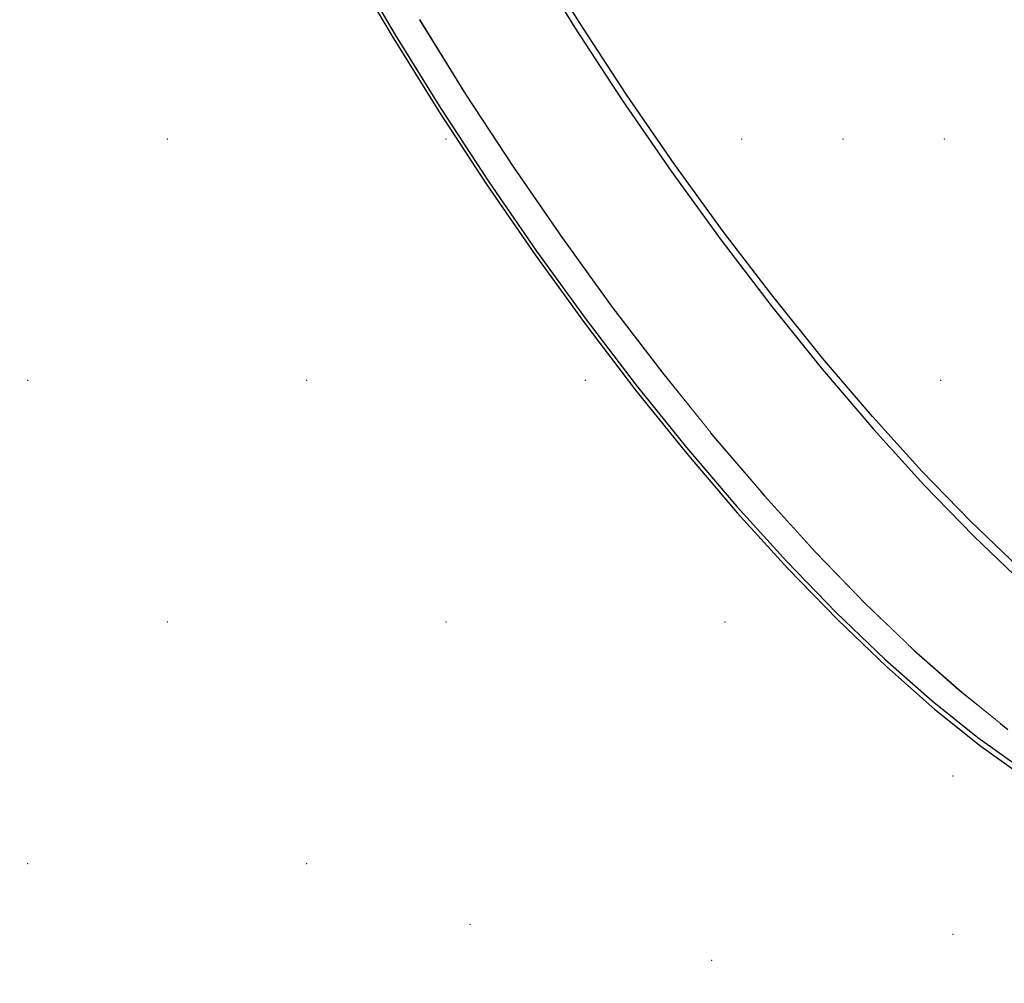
# Model space of a CAD drawing. Header units: millimetres. Extents: x 1798021 to 1815325, y -2500 to 6534.
# Tile 65 of 98: x 1809124 to 1809212, y 5164 to 5250. Entities that reach past the tile are written whole.
import ezdxf

# ---------------------------------------------------------------- set-up
doc = ezdxf.new("R2010")
doc.units = ezdxf.units.MM
doc.header["$MEASUREMENT"] = 0
doc.linetypes.add('Wipeout_Contour', pattern=[1000, 0, -1000])
for name, color, linetype in [('3 - SVĚTLA.3D', 7, 'Continuous'), ('4 - PRVKY ZÁMEČNICKÉ.3D', 7, 'Continuous'), ('4 - STŘEŠNÍ KRYTINA.3D', 7, 'Continuous'), ('Nové_4 - ZDIVO - STĚNY NENOSNÉ.3D', 7, 'Continuous'), ('Nové_Výplně - Povrchové', 7, 'Continuous'), ('Výplně - Povrchové', 7, 'Continuous')]:
    doc.layers.add(name, color=color, linetype=linetype)

# ---------------------------------------------------------------- blocks, each defined once
blk = doc.blocks.new('Řez_7', base_point=(1118812.397, 0))
at = {"color": 254, "linetype": 'Wipeout_Contour', "lineweight": 0, "ltscale": 7229953.461336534}
blk.add_wipeout([(1803497.139, 5177.864), (1803497.083, 5177.771), (1811462.678, 5874.669), (1811462.644, 5874.754)], dxfattribs=at).dxf.layer = 'Výplně - Povrchové'
blk = doc.blocks.new('Řez_18', base_point=(1118812.397, 0))
at = {"color": 254, "linetype": 'Wipeout_Contour', "lineweight": 0, "ltscale": 25300871.52538005}
blk.add_wipeout([(1805417.152, 5101.084), (1806042.576, 5101.084), (1806042.576, 5061.084), (1805762.576, 5061.084), (1805762.576, 5053.084), (1805786.859, 5053.084), (1805786.859, 5013.212), (1805887.713, 4951.246), (1809123.443, 5348.544), (1809123.443, 5382.192), (1809147.726, 5382.192), (1809147.726, 5390.192), (1808867.726, 5390.192), (1808867.726, 5402.97)], dxfattribs=at).dxf.layer = 'Výplně - Povrchové'
blk = doc.blocks.new('Řez_20', base_point=(1118812.397, 0))
at = {"color": 254, "linetype": 'Wipeout_Contour', "lineweight": 0, "ltscale": 412533108.0059386}
blk.add_wipeout([(1800920.222, 500), (1804497.492, 500), (1804497.492, 2600), (1805397.492, 2600), (1805397.492, 500), (1806676.492, 500), (1806676.492, 502.463), (1806976.492, 502.463), (1806976.492, 500), (1809927.491, 500), (1809927.491, 2600), (1810827.492, 2600), (1810827.492, 500), (1812755.492, 500), (1812755.492, 2087.56), (1811335.879, 5601.225), (1810067.726, 5400.369), (1810067.726, 5390.192), (1810003.47, 5390.192), (1809952.96, 5382.192), (1809956.061, 5382.192), (1809956.061, 5304.842), (1809959.688, 5298.215), (1809962.995, 5291.099), (1809965.819, 5283.799), (1809968.142, 5276.361), (1809969.95, 5268.829), (1809971.233, 5261.25), (1809971.981, 5253.672), (1809972.191, 5246.14), (1809971.861, 5238.701), (1809970.993, 5231.402), (1809969.593, 5224.286), (1809967.668, 5217.398), (1809965.232, 5210.781), (1809962.299, 5204.475), (1809958.888, 5198.518), (1809955.018, 5192.949), (1809950.714, 5187.801), (1809946.003, 5183.105), (1809940.914, 5178.892), (1809935.477, 5175.186), (1809929.727, 5172.01), (1809923.932, 5168.905), (1809923.729, 5168.816), (1809922.483, 5168.128), (1809834.101, 5120.764), (1809834.066, 5120.749), (1809833.859, 5120.635), (1809832.893, 5120.117), (1809826.865, 5117.492), (1809820.596, 5115.433), (1809814.125, 5113.954), (1809807.492, 5113.062), (1809800.737, 5112.764), (1809793.902, 5113.062), (1809787.03, 5113.954), (1809780.162, 5115.433), (1809773.342, 5117.492), (1809766.61, 5120.117), (1809760.01, 5123.292), (1809753.58, 5126.998), (1809747.362, 5131.212), (1809741.392, 5135.908), (1809735.709, 5141.056), (1809730.347, 5146.625), (1809725.339, 5152.581), (1809720.717, 5158.887), (1809716.508, 5165.505), (1809712.738, 5172.393), (1809709.431, 5179.508), (1809706.607, 5186.808), (1809704.284, 5194.247), (1809702.476, 5201.778), (1809701.193, 5209.357), (1809700.445, 5216.935), (1809700.235, 5224.467), (1809700.565, 5231.906), (1809701.433, 5239.206), (1809702.833, 5246.321), (1809704.757, 5253.209), (1809707.194, 5259.826), (1809710.127, 5266.133), (1809713.538, 5272.089), (1809717.408, 5277.658), (1809721.712, 5282.807), (1809726.423, 5287.502), (1809731.512, 5291.716), (1809736.949, 5295.422), (1809742.699, 5298.597), (1809743.665, 5299.115), (1809743.698, 5299.129), (1809743.906, 5299.244), (1809774.392, 5315.581), (1809774.392, 5353.909), (1809533.291, 5315.723), (1809533.291, 5305.871), (1809535.674, 5302.833), (1809540.242, 5296.453), (1809544.507, 5289.908), (1809548.441, 5283.239), (1809552.021, 5276.486), (1809555.225, 5269.692), (1809558.032, 5262.897), (1809560.425, 5256.144), (1809562.39, 5249.475), (1809563.915, 5242.93), (1809564.989, 5236.55), (1809565.607, 5230.375), (1809565.765, 5224.442), (1809565.462, 5218.788), (1809564.699, 5213.448), (1809563.482, 5208.454), (1809561.817, 5203.839), (1809559.715, 5199.629), (1809557.189, 5195.851), (1809554.255, 5192.528), (1809550.931, 5189.681), (1809542.97, 5183.681), (1809542.038, 5183.087), (1809540.98, 5182.181), (1809419.575, 5090.681), (1809419.42, 5090.583), (1809419.243, 5090.431), (1809417.916, 5089.431), (1809414.222, 5087.078), (1809410.181, 5085.232), (1809405.817, 5083.905), (1809401.159, 5083.106), (1809396.234, 5082.839), (1809391.072, 5083.106), (1809385.706, 5083.905), (1809380.17, 5085.232), (1809374.496, 5087.078), (1809368.72, 5089.431), (1809362.877, 5092.278), (1809357.004, 5095.601), (1809351.136, 5099.379), (1809345.311, 5103.589), (1809339.563, 5108.204), (1809333.929, 5113.198), (1809328.442, 5118.538), (1809323.138, 5124.192), (1809318.047, 5130.125), (1809313.203, 5136.3), (1809308.635, 5142.68), (1809304.37, 5149.225), (1809300.436, 5155.894), (1809296.856, 5162.647), (1809293.652, 5169.442), (1809290.845, 5176.236), (1809288.452, 5182.989), (1809286.487, 5189.659), (1809284.963, 5196.203), (1809283.888, 5202.583), (1809283.27, 5208.758), (1809283.112, 5214.691), (1809283.415, 5220.345), (1809284.178, 5225.685), (1809285.396, 5230.679), (1809287.06, 5235.295), (1809289.162, 5239.505), (1809291.688, 5243.282), (1809294.622, 5246.605), (1809297.946, 5249.452), (1809299.273, 5250.452), (1809299.428, 5250.551), (1809299.605, 5250.702), (1809346.655, 5286.162), (1809231.355, 5267.901), (1809233.992, 5262.897), (1809237.34, 5256.144), (1809240.435, 5249.475), (1809243.256, 5242.93), (1809245.788, 5236.55), (1809248.014, 5230.375), (1809249.92, 5224.442), (1809251.496, 5218.788), (1809252.731, 5213.448), (1809253.617, 5208.454), (1809254.149, 5203.839), (1809254.324, 5199.629), (1809254.141, 5195.851), (1809253.6, 5192.528), (1809252.706, 5189.681), (1809251.463, 5187.328), (1809249.88, 5185.482), (1809247.966, 5184.155), (1809238.2, 5178.155), (1809237.628, 5177.95), (1809235.759, 5176.655), (1809086.834, 5085.155), (1809086.738, 5085.121), (1809086.427, 5084.905), (1809084.799, 5083.905), (1809082.566, 5083.106), (1809080.027, 5082.839), (1809077.199, 5083.106), (1809074.099, 5083.905), (1809070.745, 5085.232), (1809067.159, 5087.078), (1809063.362, 5089.431), (1809059.379, 5092.278), (1809055.233, 5095.601), (1809050.951, 5099.379), (1809046.558, 5103.589), (1809042.081, 5108.204), (1809037.549, 5113.198), (1809032.99, 5118.538), (1809028.43, 5124.192), (1809023.899, 5130.125), (1809019.425, 5136.3), (1809015.034, 5142.68), (1809010.754, 5149.225), (1809006.612, 5155.894), (1809002.633, 5162.647), (1808998.841, 5169.442), (1808995.26, 5176.236), (1808991.912, 5182.989), (1808988.818, 5189.659), (1808985.996, 5196.203), (1808983.464, 5202.583), (1808981.238, 5208.758), (1808979.331, 5214.691), (1808977.756, 5220.345), (1808976.521, 5225.685), (1808976.201, 5227.488), (1803604.581, 4376.707)], dxfattribs=at).dxf.layer = 'Nové_Výplně - Povrchové'
blk = doc.blocks.new('Řez_56', base_point=(1118812.397, 0))
at = {"color": 254, "linetype": 'Wipeout_Contour', "lineweight": 0, "ltscale": 10844884.70980289}
blk.add_wipeout([(1803582.484, 5031.919), (1803573.699, 5017.566), (1803606.611, 4952.519), (1811334.499, 5628.622), (1811372.601, 5699.868), (1811367.295, 5713.001)], dxfattribs=at).dxf.layer = 'Výplně - Povrchové'
at = {"color": 254, "linetype": 'Wipeout_Contour', "lineweight": 0, "ltscale": 7229912.499028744}
blk.add_wipeout([(1811334.499, 5628.622), (1803606.611, 4952.519), (1803611.377, 4943.099), (1811328.98, 5618.302)], dxfattribs=at).dxf.layer = 'Výplně - Povrchové'
blk = doc.blocks.new('Řez_62', base_point=(1118812.397, 0))
at = {"color": 254, "linetype": 'Wipeout_Contour', "lineweight": 0, "ltscale": 7236698.334139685}
blk.add_wipeout([(1809169.778, 5256.144), (1809160.013, 5250.144), (1809164.155, 5243.475), (1809173.921, 5249.475)], dxfattribs=at).dxf.layer = 'Výplně - Povrchové'
at = {"color": 254, "linetype": 'Wipeout_Contour', "lineweight": 0, "ltscale": 9045415.882643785}
blk.add_wipeout([(1808997.294, 5177.486), (1809000.875, 5170.692), (1809133.524, 5252.192), (1809123.443, 5252.192), (1809123.443, 5254.993)], dxfattribs=at).dxf.layer = 'Výplně - Povrchové'
at = {"color": 254, "linetype": 'Wipeout_Contour', "lineweight": 0, "ltscale": 7236715.101260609}
blk.add_wipeout([(1809173.921, 5249.475), (1809164.155, 5243.475), (1809168.435, 5236.93), (1809178.2, 5242.93)], dxfattribs=at).dxf.layer = 'Výplně - Povrchové'
at = {"color": 254, "linetype": 'Wipeout_Contour', "lineweight": 0, "ltscale": 7236732.367049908}
blk.add_wipeout([(1809178.2, 5242.93), (1809168.435, 5236.93), (1809172.825, 5230.55), (1809182.591, 5236.55)], dxfattribs=at).dxf.layer = 'Výplně - Povrchové'
at = {"color": 254, "linetype": 'Wipeout_Contour', "lineweight": 0, "ltscale": 7236750.025051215}
blk.add_wipeout([(1809182.591, 5236.55), (1809172.825, 5230.55), (1809177.3, 5224.375), (1809187.066, 5230.375)], dxfattribs=at).dxf.layer = 'Výplně - Povrchové'
at = {"color": 254, "linetype": 'Wipeout_Contour', "lineweight": 0, "ltscale": 7236767.966388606}
blk.add_wipeout([(1809187.066, 5230.375), (1809177.3, 5224.375), (1809181.831, 5218.442), (1809191.597, 5224.442)], dxfattribs=at).dxf.layer = 'Výplně - Povrchové'
at = {"color": 254, "linetype": 'Wipeout_Contour', "lineweight": 0, "ltscale": 7236786.080438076}
blk.add_wipeout([(1809181.831, 5218.442), (1809186.391, 5212.788), (1809196.156, 5218.788), (1809191.597, 5224.442)], dxfattribs=at).dxf.layer = 'Výplně - Povrchové'
at = {"color": 254, "linetype": 'Wipeout_Contour', "lineweight": 0, "ltscale": 7236804.255509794}
blk.add_wipeout([(1809186.391, 5212.788), (1809190.95, 5207.448), (1809200.716, 5213.448), (1809196.156, 5218.788)], dxfattribs=at).dxf.layer = 'Výplně - Povrchové'
at = {"color": 254, "linetype": 'Wipeout_Contour', "lineweight": 0, "ltscale": 7236822.379536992}
blk.add_wipeout([(1809200.716, 5213.448), (1809190.95, 5207.448), (1809195.482, 5202.454), (1809205.248, 5208.454)], dxfattribs=at).dxf.layer = 'Výplně - Povrchové'
at = {"color": 254, "linetype": 'Wipeout_Contour', "lineweight": 0, "ltscale": 7236840.340767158}
blk.add_wipeout([(1809205.248, 5208.454), (1809195.482, 5202.454), (1809199.959, 5197.838), (1809209.724, 5203.838)], dxfattribs=at).dxf.layer = 'Výplně - Povrchové'
at = {"color": 254, "linetype": 'Wipeout_Contour', "lineweight": 0, "ltscale": 7236858.028451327}
blk.add_wipeout([(1809209.724, 5203.838), (1809199.959, 5197.838), (1809204.352, 5193.629), (1809214.117, 5199.629)], dxfattribs=at).dxf.layer = 'Výplně - Povrchové'
at = {"color": 254, "linetype": 'Wipeout_Contour', "lineweight": 0, "ltscale": 7236875.333527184}
blk.add_wipeout([(1809214.117, 5199.629), (1809204.352, 5193.629), (1809208.634, 5189.851), (1809218.4, 5195.851)], dxfattribs=at).dxf.layer = 'Výplně - Povrchové'
at = {"color": 254, "linetype": 'Wipeout_Contour', "lineweight": 0, "ltscale": 7236892.14929175}
blk.add_wipeout([(1809218.4, 5195.851), (1809208.634, 5189.851), (1809212.78, 5186.528), (1809222.545, 5192.528)], dxfattribs=at).dxf.layer = 'Výplně - Povrchové'
at = {"color": 254, "linetype": 'Wipeout_Contour', "lineweight": 0, "ltscale": 285854268.6733965}
blk.add_wipeout([(1809138.094, 5339.755), (1809138.269, 5335.545), (1809138.802, 5330.929), (1809139.688, 5325.935), (1809140.922, 5320.595), (1809142.498, 5314.941), (1809144.404, 5309.008), (1809146.63, 5302.833), (1809149.162, 5296.453), (1809151.984, 5289.909), (1809155.078, 5283.239), (1809158.426, 5276.486), (1809162.007, 5269.692), (1809165.799, 5262.897), (1809169.778, 5256.144), (1809173.921, 5249.475), (1809178.2, 5242.93), (1809182.591, 5236.55), (1809187.066, 5230.375), (1809191.597, 5224.442), (1809196.156, 5218.788), (1809200.716, 5213.448), (1809205.248, 5208.454), (1809209.724, 5203.838), (1809214.117, 5199.629), (1809218.4, 5195.851), (1809222.545, 5192.528), (1809226.529, 5189.681), (1809230.325, 5187.328), (1809233.911, 5185.482), (1809237.265, 5184.155), (1809240.366, 5183.356), (1809243.194, 5183.089), (1809245.732, 5183.356), (1809247.966, 5184.155), (1809249.88, 5185.482), (1809251.463, 5187.328), (1809252.706, 5189.681), (1809253.6, 5192.528), (1809254.141, 5195.851), (1809254.324, 5199.629), (1809254.149, 5203.838), (1809253.617, 5208.454), (1809252.731, 5213.448), (1809251.496, 5218.788), (1809249.921, 5224.442), (1809248.014, 5230.375), (1809245.788, 5236.55), (1809243.256, 5242.93), (1809240.435, 5249.475), (1809237.34, 5256.144), (1809233.992, 5262.897), (1809230.411, 5269.692), (1809226.619, 5276.486), (1809222.64, 5283.239), (1809218.498, 5289.909), (1809214.218, 5296.453), (1809209.828, 5302.833), (1809205.353, 5309.008), (1809200.822, 5314.941), (1809196.262, 5320.595), (1809191.703, 5325.935), (1809187.171, 5330.929), (1809182.694, 5335.545), (1809178.301, 5339.755), (1809174.019, 5343.532), (1809172.561, 5344.701), (1809171.347, 5344.552), (1809174.463, 5342.056), (1809178.659, 5338.353), (1809182.965, 5334.228), (1809187.351, 5329.704), (1809191.793, 5324.811), (1809196.261, 5319.577), (1809200.73, 5314.036), (1809205.17, 5308.222), (1809209.555, 5302.17), (1809213.858, 5295.918), (1809218.052, 5289.504), (1809222.112, 5282.968), (1809226.011, 5276.35), (1809229.727, 5269.692), (1809233.237, 5263.033), (1809236.518, 5256.415), (1809239.55, 5249.879), (1809242.315, 5243.465), (1809244.796, 5237.213), (1809246.978, 5231.161), (1809248.846, 5225.347), (1809250.39, 5219.806), (1809251.6, 5214.573), (1809252.469, 5209.679), (1809252.99, 5205.156), (1809253.162, 5201.03), (1809252.982, 5197.328), (1809252.452, 5194.071), (1809251.576, 5191.281), (1809250.358, 5188.975), (1809248.807, 5187.166), (1809246.931, 5185.866), (1809244.742, 5185.083), (1809242.254, 5184.821), (1809239.482, 5185.083), (1809236.444, 5185.866), (1809233.157, 5187.166), (1809229.643, 5188.975), (1809225.922, 5191.281), (1809222.019, 5194.071), (1809217.956, 5197.328), (1809213.759, 5201.03), (1809209.454, 5205.156), (1809205.067, 5209.679), (1809200.626, 5214.573), (1809196.157, 5219.806), (1809191.689, 5225.347), (1809187.248, 5231.161), (1809182.863, 5237.213), (1809178.56, 5243.465), (1809174.366, 5249.879), (1809170.307, 5256.415), (1809166.407, 5263.033), (1809162.691, 5269.692), (1809159.182, 5276.35), (1809155.901, 5282.968), (1809152.868, 5289.504), (1809150.103, 5295.918), (1809147.622, 5302.17), (1809145.441, 5308.222), (1809143.572, 5314.036), (1809142.028, 5319.577), (1809140.818, 5324.811), (1809139.95, 5329.704), (1809139.428, 5334.228), (1809139.257, 5338.353), (1809139.436, 5342.056), (1809139.966, 5345.312), (1809140.842, 5348.102), (1809142.06, 5350.408), (1809143.612, 5352.217), (1809145.488, 5353.517), (1809147.676, 5354.3), (1809150.164, 5354.562), (1809152.936, 5354.3), (1809155.975, 5353.517), (1809158.094, 5352.679), (1809158.026, 5352.79), (1809160.158, 5353.052), (1809158.507, 5353.901), (1809155.153, 5355.228), (1809152.053, 5356.027), (1809149.225, 5356.294), (1809146.686, 5356.027), (1809144.453, 5355.228), (1809142.538, 5353.901), (1809140.955, 5352.055), (1809139.713, 5349.702), (1809138.818, 5346.855), (1809138.278, 5343.532)], dxfattribs=at).dxf.layer = 'Výplně - Povrchové'
at = {"color": 254, "linetype": 'Wipeout_Contour', "lineweight": 0, "ltscale": 137499308.336579}
blk.add_wipeout([(1809139.436, 5342.056), (1809139.257, 5338.353), (1809139.428, 5334.228), (1809139.95, 5329.704), (1809140.818, 5324.811), (1809142.028, 5319.577), (1809143.572, 5314.036), (1809145.441, 5308.222), (1809147.622, 5302.17), (1809150.103, 5295.918), (1809152.868, 5289.504), (1809155.901, 5282.968), (1809159.182, 5276.35), (1809162.691, 5269.692), (1809166.407, 5263.033), (1809170.307, 5256.415), (1809174.366, 5249.879), (1809178.56, 5243.465), (1809182.863, 5237.213), (1809187.248, 5231.161), (1809191.689, 5225.347), (1809196.157, 5219.806), (1809200.626, 5214.573), (1809205.067, 5209.679), (1809209.454, 5205.156), (1809213.759, 5201.03), (1809217.956, 5197.328), (1809222.019, 5194.071), (1809225.922, 5191.281), (1809229.643, 5188.975), (1809233.157, 5187.166), (1809236.444, 5185.866), (1809239.482, 5185.083), (1809242.254, 5184.821), (1809244.707, 5185.079), (1809245.475, 5185.975), (1809246.693, 5188.281), (1809247.57, 5191.071), (1809248.099, 5194.328), (1809248.279, 5198.03), (1809248.107, 5202.156), (1809247.586, 5206.679), (1809246.717, 5211.573), (1809245.508, 5216.806), (1809243.964, 5222.347), (1809242.095, 5228.161), (1809239.914, 5234.213), (1809237.433, 5240.465), (1809234.667, 5246.879), (1809231.635, 5253.415), (1809228.354, 5260.033), (1809224.844, 5266.692), (1809221.128, 5273.35), (1809217.229, 5279.968), (1809213.169, 5286.504), (1809208.975, 5292.918), (1809204.672, 5299.17), (1809200.287, 5305.222), (1809195.847, 5311.036), (1809191.379, 5316.577), (1809186.91, 5321.811), (1809182.469, 5326.704), (1809178.082, 5331.228), (1809173.777, 5335.353), (1809169.58, 5339.056), (1809165.517, 5342.312), (1809163.697, 5343.613), (1809156.811, 5342.767), (1809152.357, 5350.017), (1809151.092, 5350.517), (1809148.053, 5351.3), (1809145.281, 5351.562), (1809142.829, 5351.304), (1809142.06, 5350.408), (1809140.842, 5348.102), (1809139.966, 5345.312)], dxfattribs=at).dxf.layer = 'Výplně - Povrchové'
at = {"color": 254, "linetype": 'Wipeout_Contour', "lineweight": 0, "ltscale": 9045825.475602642}
blk.add_wipeout([(1809153.896, 5255.465), (1809157.836, 5248.779), (1809160.025, 5250.124), (1809160.013, 5250.144), (1809156.085, 5256.81)], dxfattribs=at).dxf.layer = 'Výplně - Povrchové'
at = {"color": 254, "linetype": 'Wipeout_Contour', "lineweight": 0, "ltscale": 7236338.980718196}
blk.add_wipeout([(1809149.8, 5262.192), (1809000.875, 5170.692), (1809004.667, 5163.897), (1809153.592, 5255.397)], dxfattribs=at).dxf.layer = 'Výplně - Povrchové'
at = {"color": 254, "linetype": 'Wipeout_Contour', "lineweight": 0, "ltscale": 7236674.347821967}
blk.add_wipeout([(1809160.025, 5250.124), (1809157.836, 5248.779), (1809161.936, 5242.177), (1809164.126, 5243.522)], dxfattribs=at).dxf.layer = 'Výplně - Povrchové'
at = {"color": 254, "linetype": 'Wipeout_Contour', "lineweight": 0, "ltscale": 7236354.444825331}
blk.add_wipeout([(1809004.667, 5163.897), (1809008.646, 5157.144), (1809157.571, 5248.644), (1809153.592, 5255.397)], dxfattribs=at).dxf.layer = 'Výplně - Povrchové'
at = {"color": 254, "linetype": 'Wipeout_Contour', "lineweight": 0, "ltscale": 9045862.855689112}
blk.add_wipeout([(1809161.936, 5242.177), (1809166.173, 5235.698), (1809168.361, 5237.042), (1809164.155, 5243.475), (1809164.126, 5243.522)], dxfattribs=at).dxf.layer = 'Výplně - Povrchové'
at = {"color": 254, "linetype": 'Wipeout_Contour', "lineweight": 0, "ltscale": 7236370.610641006}
blk.add_wipeout([(1809157.571, 5248.644), (1809008.646, 5157.144), (1809012.789, 5150.475), (1809161.714, 5241.975)], dxfattribs=at).dxf.layer = 'Výplně - Povrchové'
at = {"color": 254, "linetype": 'Wipeout_Contour', "lineweight": 0, "ltscale": 9045884.204597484}
blk.add_wipeout([(1809166.173, 5235.698), (1809170.52, 5229.382), (1809172.706, 5230.724), (1809168.435, 5236.93), (1809168.361, 5237.042)], dxfattribs=at).dxf.layer = 'Výplně - Povrchové'
at = {"color": 254, "linetype": 'Wipeout_Contour', "lineweight": 0, "ltscale": 7236387.378493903}
blk.add_wipeout([(1809161.714, 5241.975), (1809012.789, 5150.475), (1809017.068, 5143.93), (1809165.993, 5235.43)], dxfattribs=at).dxf.layer = 'Výplně - Povrchové'
at = {"color": 254, "linetype": 'Wipeout_Contour', "lineweight": 0, "ltscale": 9045906.048400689}
blk.add_wipeout([(1809170.52, 5229.382), (1809174.95, 5223.268), (1809177.131, 5224.608), (1809172.825, 5230.55), (1809172.706, 5230.724)], dxfattribs=at).dxf.layer = 'Výplně - Povrchové'
at = {"color": 254, "linetype": 'Wipeout_Contour', "lineweight": 0, "ltscale": 7236404.6449992}
blk.add_wipeout([(1809165.993, 5235.43), (1809017.068, 5143.93), (1809021.459, 5137.55), (1809170.384, 5229.05)], dxfattribs=at).dxf.layer = 'Výplně - Povrchové'
at = {"color": 254, "linetype": 'Wipeout_Contour', "lineweight": 0, "ltscale": 9045928.252142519}
blk.add_wipeout([(1809174.95, 5223.268), (1809179.436, 5217.394), (1809181.611, 5218.731), (1809177.3, 5224.375), (1809177.131, 5224.608)], dxfattribs=at).dxf.layer = 'Výplně - Povrchové'
at = {"color": 254, "linetype": 'Wipeout_Contour', "lineweight": 0, "ltscale": 7236422.303696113}
blk.add_wipeout([(1809021.459, 5137.55), (1809025.934, 5131.375), (1809174.859, 5222.875), (1809170.384, 5229.05)], dxfattribs=at).dxf.layer = 'Výplně - Povrchové'
at = {"color": 254, "linetype": 'Wipeout_Contour', "lineweight": 0, "ltscale": 9045950.678445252}
blk.add_wipeout([(1809179.436, 5217.394), (1809183.95, 5211.797), (1809186.116, 5213.128), (1809181.831, 5218.442), (1809181.611, 5218.731)], dxfattribs=at).dxf.layer = 'Výplně - Povrchové'
at = {"color": 254, "linetype": 'Wipeout_Contour', "lineweight": 0, "ltscale": 7236440.245704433}
blk.add_wipeout([(1809025.934, 5131.375), (1809030.465, 5125.442), (1809179.39, 5216.942), (1809174.859, 5222.875)], dxfattribs=at).dxf.layer = 'Výplně - Povrchové'
at = {"color": 254, "linetype": 'Wipeout_Contour', "lineweight": 0, "ltscale": 9045973.188321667}
blk.add_wipeout([(1809186.116, 5213.128), (1809183.95, 5211.797), (1809188.464, 5206.51), (1809190.62, 5207.835), (1809186.391, 5212.788)], dxfattribs=at).dxf.layer = 'Výplně - Povrchové'
at = {"layer": '3 - SVĚTLA.3D', "color": 7, "linetype": 'Continuous', "lineweight": 0}
blk.add_point((1809124.897, 5217.803), dxfattribs=at)
at = {"color": 254, "linetype": 'Wipeout_Contour', "lineweight": 0, "ltscale": 7236458.360396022}
blk.add_wipeout([(1809030.465, 5125.442), (1809035.024, 5119.788), (1809183.949, 5211.288), (1809179.39, 5216.942)], dxfattribs=at).dxf.layer = 'Výplně - Povrchové'
at = {"color": 254, "linetype": 'Wipeout_Contour', "lineweight": 0, "ltscale": 9045995.641972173}
blk.add_wipeout([(1809190.62, 5207.835), (1809188.464, 5206.51), (1809192.951, 5201.567), (1809195.093, 5202.883), (1809190.95, 5207.448)], dxfattribs=at).dxf.layer = 'Výplně - Povrchové'
at = {"color": 254, "linetype": 'Wipeout_Contour', "lineweight": 0, "ltscale": 7236476.536077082}
blk.add_wipeout([(1809035.024, 5119.788), (1809039.584, 5114.448), (1809188.509, 5205.948), (1809183.949, 5211.288)], dxfattribs=at).dxf.layer = 'Výplně - Povrchové'
at = {"color": 254, "linetype": 'Wipeout_Contour', "lineweight": 0, "ltscale": 9046017.899555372}
blk.add_wipeout([(1809192.951, 5201.567), (1809197.382, 5196.997), (1809199.508, 5198.303), (1809195.482, 5202.454), (1809195.093, 5202.883)], dxfattribs=at).dxf.layer = 'Výplně - Povrchové'
at = {"color": 254, "linetype": 'Wipeout_Contour', "lineweight": 0, "ltscale": 7236494.660677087}
blk.add_wipeout([(1809039.584, 5114.448), (1809044.116, 5109.454), (1809193.041, 5200.954), (1809188.509, 5205.948)], dxfattribs=at).dxf.layer = 'Výplně - Povrchové'
at = {"color": 254, "linetype": 'Wipeout_Contour', "lineweight": 0, "ltscale": 9046039.821903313}
blk.add_wipeout([(1809197.382, 5196.997), (1809201.731, 5192.829), (1809203.836, 5194.123), (1809199.959, 5197.838), (1809199.508, 5198.303)], dxfattribs=at).dxf.layer = 'Výplně - Povrchové'
at = {"color": 254, "linetype": 'Wipeout_Contour', "lineweight": 0, "ltscale": 7236512.622439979}
blk.add_wipeout([(1809044.116, 5109.454), (1809048.592, 5104.838), (1809197.517, 5196.338), (1809193.041, 5200.954)], dxfattribs=at).dxf.layer = 'Výplně - Povrchové'
at = {"color": 254, "linetype": 'Wipeout_Contour', "lineweight": 0, "ltscale": 10855273.50635544}
blk.add_wipeout([(1809201.731, 5192.829), (1809205.971, 5189.089), (1809208.05, 5190.366), (1809204.76, 5193.268), (1809204.352, 5193.629), (1809203.836, 5194.123)], dxfattribs=at).dxf.layer = 'Výplně - Povrchové'
at = {"color": 254, "linetype": 'Wipeout_Contour', "lineweight": 0, "ltscale": 7236530.310613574}
blk.add_wipeout([(1809048.592, 5104.838), (1809052.985, 5100.629), (1809201.91, 5192.129), (1809197.517, 5196.338)], dxfattribs=at).dxf.layer = 'Výplně - Povrchové'
at = {"color": 254, "linetype": 'Wipeout_Contour', "lineweight": 0, "ltscale": 9046082.111164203}
blk.add_wipeout([(1809205.971, 5189.089), (1809210.075, 5185.8), (1809212.121, 5187.057), (1809208.634, 5189.851), (1809208.05, 5190.366)], dxfattribs=at).dxf.layer = 'Výplně - Povrchové'
at = {"color": 254, "linetype": 'Wipeout_Contour', "lineweight": 0, "ltscale": 7236547.616132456}
blk.add_wipeout([(1809052.985, 5100.629), (1809057.268, 5096.851), (1809206.193, 5188.351), (1809201.91, 5192.129)], dxfattribs=at).dxf.layer = 'Výplně - Povrchové'
at = {"color": 254, "linetype": 'Wipeout_Contour', "lineweight": 0, "ltscale": 9046102.207746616}
blk.add_wipeout([(1809210.075, 5185.8), (1809214.019, 5182.981), (1809216.021, 5184.212), (1809212.78, 5186.528), (1809212.121, 5187.057)], dxfattribs=at).dxf.layer = 'Výplně - Povrchové'
at = {"color": 254, "linetype": 'Wipeout_Contour', "lineweight": 0, "ltscale": 7236564.432300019}
blk.add_wipeout([(1809206.193, 5188.351), (1809057.268, 5096.851), (1809061.414, 5093.528), (1809210.338, 5185.028)], dxfattribs=at).dxf.layer = 'Výplně - Povrchové'
at = {"color": 254, "linetype": 'Wipeout_Contour', "lineweight": 0, "ltscale": 7236580.65540119}
blk.add_wipeout([(1809061.414, 5093.528), (1809065.397, 5090.681), (1809214.322, 5182.181), (1809210.338, 5185.028)], dxfattribs=at).dxf.layer = 'Výplně - Povrchové'
at = {"color": 254, "linetype": 'Wipeout_Contour', "lineweight": 0, "ltscale": 7236596.185432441}
blk.add_wipeout([(1809214.322, 5182.181), (1809065.397, 5090.681), (1809069.193, 5088.328), (1809218.118, 5179.828)], dxfattribs=at).dxf.layer = 'Výplně - Povrchové'
at = {"color": 254, "linetype": 'Wipeout_Contour', "lineweight": 0, "ltscale": 7236610.926628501}
blk.add_wipeout([(1809069.193, 5088.328), (1809072.779, 5086.482), (1809221.704, 5177.982), (1809218.118, 5179.828)], dxfattribs=at).dxf.layer = 'Výplně - Povrchové'
at = {"color": 254, "linetype": 'Wipeout_Contour', "lineweight": 0, "ltscale": 7236624.788091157}
blk.add_wipeout([(1809072.779, 5086.482), (1809076.133, 5085.155), (1809225.058, 5176.655), (1809221.704, 5177.982)], dxfattribs=at).dxf.layer = 'Výplně - Povrchové'
at = {"color": 254, "linetype": 'Wipeout_Contour', "lineweight": 0, "ltscale": 7236637.684374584}
blk.add_wipeout([(1809076.133, 5085.155), (1809079.234, 5084.356), (1809228.159, 5175.856), (1809225.058, 5176.655)], dxfattribs=at).dxf.layer = 'Výplně - Povrchové'
at = {"color": 254, "linetype": 'Wipeout_Contour', "lineweight": 0, "ltscale": 7236649.535933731}
blk.add_wipeout([(1809079.234, 5084.356), (1809082.062, 5084.089), (1809230.987, 5175.589), (1809228.159, 5175.856)], dxfattribs=at).dxf.layer = 'Výplně - Povrchové'
at = {"color": 254, "linetype": 'Wipeout_Contour', "lineweight": 0, "ltscale": 7236660.269742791}
blk.add_wipeout([(1809082.062, 5084.089), (1809084.601, 5084.356), (1809233.526, 5175.856), (1809230.987, 5175.589)], dxfattribs=at).dxf.layer = 'Výplně - Povrchové'
at = {"color": 254, "linetype": 'Wipeout_Contour', "lineweight": 0, "ltscale": 7236669.819579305}
blk.add_wipeout([(1809233.526, 5175.856), (1809084.601, 5084.356), (1809086.834, 5085.155), (1809235.759, 5176.655)], dxfattribs=at).dxf.layer = 'Výplně - Povrchové'
at = {"layer": '3 - SVĚTLA.3D', "color": 7, "linetype": 'Continuous', "lineweight": 0}
for p in [(1809124.897, 5174.502), (1809149.897, 5174.502), (1809164.547, 5169.055), (1809207.849, 5168.154), (1809186.198, 5165.822)]:
    blk.add_point(p, dxfattribs=at)
at = {"color": 254, "linetype": 'Wipeout_Contour', "lineweight": 0, "ltscale": 108551596.2805819}
blk.add_wipeout([(1809133.524, 5297.827), (1809134.423, 5295.333), (1809136.955, 5288.953), (1809139.777, 5282.409), (1809142.871, 5275.739), (1809146.219, 5268.986), (1809149.8, 5262.192), (1809153.592, 5255.397), (1809157.571, 5248.644), (1809161.714, 5241.975), (1809165.993, 5235.43), (1809170.384, 5229.05), (1809174.859, 5222.875), (1809179.39, 5216.942), (1809183.949, 5211.288), (1809188.509, 5205.948), (1809193.041, 5200.954), (1809197.517, 5196.338), (1809201.91, 5192.129), (1809206.193, 5188.351), (1809210.338, 5185.028), (1809214.322, 5182.181), (1809218.118, 5179.828), (1809221.704, 5177.982), (1809225.058, 5176.655), (1809228.159, 5175.856), (1809230.987, 5175.589), (1809233.526, 5175.856), (1809235.759, 5176.655), (1809237.627, 5177.95), (1809235.967, 5177.356), (1809234.327, 5177.184), (1809233.03, 5176.719), (1809230.517, 5176.455), (1809227.717, 5176.719), (1809224.647, 5177.511), (1809221.327, 5178.824), (1809217.777, 5180.651), (1809214.019, 5182.981), (1809210.075, 5185.8), (1809205.971, 5189.089), (1809201.731, 5192.829), (1809197.382, 5196.997), (1809192.951, 5201.567), (1809188.464, 5206.51), (1809183.95, 5211.797), (1809179.436, 5217.394), (1809174.95, 5223.268), (1809170.52, 5229.382), (1809166.173, 5235.698), (1809161.936, 5242.177), (1809157.836, 5248.779), (1809153.896, 5255.465), (1809150.142, 5262.192), (1809146.597, 5268.918), (1809143.283, 5275.604), (1809140.219, 5282.206), (1809137.426, 5288.686), (1809134.919, 5295.002), (1809133.524, 5298.871)], dxfattribs=at).dxf.layer = 'Výplně - Povrchové'
at = {"layer": '3 - SVĚTLA.3D', "color": 181, "linetype": 'Continuous', "lineweight": 30, "true_color": 0x9e3eff}
for p, q in [((1809174.366, 5249.879), (1809170.307, 5256.415)), ((1809153.592, 5255.397), (1809157.571, 5248.644)), ((1809153.896, 5255.465), (1809157.836, 5248.779)), ((1809169.778, 5256.144), (1809173.921, 5249.475)), ((1809160.013, 5250.144), (1809164.155, 5243.475)), ((1809173.921, 5249.475), (1809178.2, 5242.93)), ((1809178.56, 5243.465), (1809174.366, 5249.879)), ((1809157.571, 5248.644), (1809161.714, 5241.975)), ((1809157.836, 5248.779), (1809161.936, 5242.177)), ((1809164.155, 5243.475), (1809168.435, 5236.93)), ((1809182.863, 5237.213), (1809178.56, 5243.465)), ((1809161.936, 5242.177), (1809166.173, 5235.698)), ((1809178.2, 5242.93), (1809182.591, 5236.55)), ((1809161.714, 5241.975), (1809165.993, 5235.43)), ((1809168.435, 5236.93), (1809172.825, 5230.55)), ((1809187.248, 5231.161), (1809182.863, 5237.213)), ((1809182.591, 5236.55), (1809187.066, 5230.375)), ((1809165.993, 5235.43), (1809170.384, 5229.05)), ((1809166.173, 5235.698), (1809170.52, 5229.382)), ((1809191.689, 5225.347), (1809187.248, 5231.161)), ((1809172.825, 5230.55), (1809177.3, 5224.375)), ((1809187.066, 5230.375), (1809191.597, 5224.442)), ((1809170.384, 5229.05), (1809174.859, 5222.875)), ((1809170.52, 5229.382), (1809174.95, 5223.268)), ((1809196.157, 5219.806), (1809191.689, 5225.347)), ((1809191.597, 5224.442), (1809196.156, 5218.788)), ((1809177.3, 5224.375), (1809181.831, 5218.442)), ((1809174.859, 5222.875), (1809179.39, 5216.942)), ((1809174.95, 5223.268), (1809179.436, 5217.394)), ((1809200.626, 5214.573), (1809196.157, 5219.806)), ((1809181.831, 5218.442), (1809186.391, 5212.788)), ((1809196.156, 5218.788), (1809200.716, 5213.448)), ((1809179.436, 5217.394), (1809183.95, 5211.797)), ((1809179.39, 5216.942), (1809183.949, 5211.288)), ((1809205.067, 5209.679), (1809200.626, 5214.573)), ((1809200.716, 5213.448), (1809205.248, 5208.454)), ((1809186.391, 5212.788), (1809190.95, 5207.448)), ((1809183.949, 5211.288), (1809188.509, 5205.948)), ((1809183.95, 5211.797), (1809188.464, 5206.51)), ((1809209.454, 5205.156), (1809205.067, 5209.679)), ((1809205.248, 5208.454), (1809209.724, 5203.838)), ((1809190.95, 5207.448), (1809195.482, 5202.454)), ((1809188.464, 5206.51), (1809192.951, 5201.567)), ((1809188.509, 5205.948), (1809193.041, 5200.954)), ((1809213.759, 5201.03), (1809209.454, 5205.156)), ((1809209.724, 5203.838), (1809214.117, 5199.629)), ((1809195.482, 5202.454), (1809199.959, 5197.838)), ((1809192.951, 5201.567), (1809197.382, 5196.997)), ((1809193.041, 5200.954), (1809197.517, 5196.338)), ((1809199.959, 5197.838), (1809204.352, 5193.629)), ((1809197.382, 5196.997), (1809201.731, 5192.829)), ((1809197.517, 5196.338), (1809201.91, 5192.129)), ((1809204.352, 5193.629), (1809208.634, 5189.851)), ((1809201.731, 5192.829), (1809205.971, 5189.089)), ((1809201.91, 5192.129), (1809206.193, 5188.351)), ((1809208.634, 5189.851), (1809212.78, 5186.528)), ((1809205.971, 5189.089), (1809210.075, 5185.8)), ((1809206.193, 5188.351), (1809210.338, 5185.028)), ((1809210.075, 5185.8), (1809214.019, 5182.981)), ((1809210.338, 5185.028), (1809214.322, 5182.181))]:
    blk.add_line(p, q, dxfattribs=at)
at = {"layer": '3 - SVĚTLA.3D', "color": 7, "linetype": 'Continuous', "lineweight": 0}
for p in [(1809137.397, 5239.454), (1809162.397, 5239.454), (1809188.889, 5239.454), (1809197.988, 5239.454), (1809207.087, 5239.454), (1809149.897, 5217.803), (1809174.897, 5217.803), (1809206.741, 5217.803), (1809137.397, 5196.152), (1809162.397, 5196.152), (1809187.397, 5196.152), (1809207.849, 5182.347)]:
    blk.add_point(p, dxfattribs=at)

msp = doc.modelspace()

# ---------------------------------------------------------------- block references
at = {"layer": '4 - STŘEŠNÍ KRYTINA.3D', "lineweight": 0}
msp.add_blockref('Řez_7', (1118812.397, 0), dxfattribs=at)

# ---------------------------------------------------------------- next in the draw order: block references
at = {"layer": '4 - PRVKY ZÁMEČNICKÉ.3D', "lineweight": 0}
msp.add_blockref('Řez_18', (1118812.397, 0), dxfattribs=at)

# ---------------------------------------------------------------- next in the draw order: block references
at = {"layer": 'Nové_4 - ZDIVO - STĚNY NENOSNÉ.3D', "lineweight": 0}
msp.add_blockref('Řez_20', (1118812.397, 0), dxfattribs=at)

# ---------------------------------------------------------------- next in the draw order: block references
at = {"layer": '4 - PRVKY ZÁMEČNICKÉ.3D', "lineweight": 0}
msp.add_blockref('Řez_56', (1118812.397, 0), dxfattribs=at)

# ---------------------------------------------------------------- next in the draw order: block references
at = {"layer": '3 - SVĚTLA.3D', "lineweight": 0}
msp.add_blockref('Řez_62', (1118812.397, 0), dxfattribs=at)

doc.saveas('drawing.dxf')
